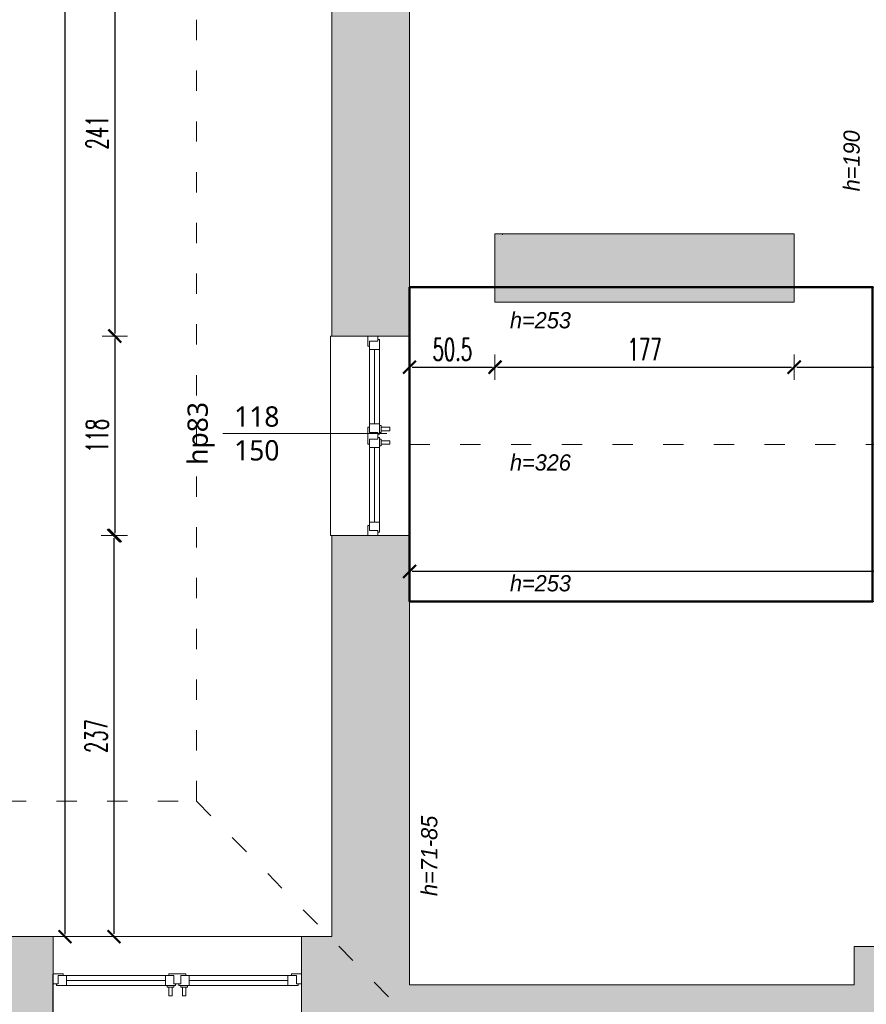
# Model space of a CAD drawing. Header units: millimetres. Extents: x -221 to 149158, y -114258 to 0.
# Tile 195 of 219: x 112839 to 113340, y -53012 to -52430. Entities that reach past the tile are written whole.
import ezdxf
from ezdxf.enums import TextEntityAlignment as Align

# ---------------------------------------------------------------- set-up
doc = ezdxf.new("R2010")
doc.units = ezdxf.units.MM
doc.linetypes.add('ACAD_ISO03W100', pattern=[30, 12, -18])
doc.layers.get('0').update_dxf_attribs({"lineweight": 0})
doc.layers.add('A-przekrycieram.ART', color=7, linetype='Continuous', lineweight=0, true_color=0xffffff)
for name, color, linetype, lineweight in [('opis..KF', 250, 'Continuous', 15), ('powierzchnie', 21, 'Continuous', 50), ('stolarka_arch', 250, 'Continuous', 5), ('wymiar..KF', 12, 'Continuous', 5), ('wypełnienie istn..KF', 250, 'Continuous', 0), ('ściany ist..KF', 61, 'Continuous', 5)]:
    doc.layers.add(name, color=color, linetype=linetype, lineweight=lineweight)
doc.styles.add('ARCH', font='segoeuil.ttf')
doc.styles.add('DIM', font='simplex.shx', dxfattribs={"width": 0.6})
doc.dimstyles.new('100-STD', dxfattribs={"dimscale": 10, "dimtxt": 1.3, "dimasz": 0.15, "dimexe": 5, "dimexo": 10, "dimgap": 0.4, "dimtad": 1, "dimdec": 1, "dimrnd": 0.5, "dimdsep": 46, "dimtxsty": 'DIM', "dimblk": 'KR21', "dimcen": 1, "dimdle": 10, "dimse1": 1, "dimse2": 1, "dimclrd": 256, "dimclre": 256, "dimclrt": 256, "dimadec": 0, "dimazin": 0, "dimtfac": 1, "dimtdec": 1, "dimtmove": 2, "dimatfit": 3, "dimldrblk": 'KR21', "dimfxl": 1, "dimtvp": 5.6, "dimtolj": 1, "dimtzin": 2, "dimarcsym": 0})

# ---------------------------------------------------------------- blocks, each defined once
blk = doc.blocks.new('*U622')
at = {"layer": 'stolarka_arch', "lineweight": 0}
blk.add_lwpolyline([(0, 0), (118, 0), (118, -46.77), (0, -46.77)], close=True, dxfattribs=at)
at = {"layer": 'stolarka_arch'}
for points in [[(0, -22), (6, -22), (6, -23), (3, -23), (3, -28), (0, -28)], [(3, -23), (8, -23), (8, -29), (2, -29), (2, -28), (3, -28)], [(8, -26), (52, -26), (52, -23), (8, -23)], [(57, -23), (52, -23), (52, -29), (58, -29), (58, -28), (57, -28)], [(54, -22), (64, -22), (64, -23), (61, -23), (61, -28), (57, -28), (57, -23), (54, -23)], [(61, -23), (66, -23), (66, -29), (60, -29), (60, -28), (61, -28)], [(110, -26), (66, -26), (66, -23), (110, -23)], [(115, -23), (110, -23), (110, -29), (116, -29), (116, -28), (115, -28)], [(118, -22), (112, -22), (112, -23), (115, -23), (115, -28), (118, -28)], [(8, -26), (52, -26), (52, -29), (8, -29)], [(57, -30), (53, -30), (53, -29), (57, -29)], [(65, -30), (61, -30), (61, -29), (65, -29)], [(110, -26), (66, -26), (66, -29), (110, -29)], [(56, -35), (54, -35), (54, -30), (56, -30)], [(64, -35), (62, -35), (62, -30), (64, -30)]]:
    blk.add_lwpolyline(points, close=True, dxfattribs=at)
blk = doc.blocks.new('*U617')
at = {"layer": 'opis..KF'}
blk.add_line((-20, 0), (77, 0), dxfattribs=at)
at = {"layer": 'opis..KF', "style": 'ARCH', "flags": 12}
for tag, p in [('150', (0, 10)), ('120', (0, -10))]:
    blk.add_attdef(tag, text='', height=12, dxfattribs=at).set_placement(p, align=Align.MIDDLE_CENTER)
blk.add_attdef('hp', text='', height=12, rotation=90, dxfattribs=at).set_placement((-35, 0), align=Align.MIDDLE_CENTER)
blk = doc.blocks.new('*U653')
at = {"layer": 'stolarka_arch', "lineweight": 0}
blk.add_lwpolyline([(0, 0), (147, 0), (147, -46), (0, -46)], close=True, dxfattribs=at)
at = {"layer": 'stolarka_arch'}
for points in [[(0, -22), (6, -22), (6, -23), (3, -23), (3, -28), (0, -28)], [(3, -23), (8, -23), (8, -29), (2, -29), (2, -28), (3, -28)], [(8, -26), (66.5, -26), (66.5, -23), (8, -23)], [(71.5, -23), (66.5, -23), (66.5, -29), (72.5, -29), (72.5, -28), (71.5, -28)], [(68.5, -22), (78.5, -22), (78.5, -23), (75.5, -23), (75.5, -28), (71.5, -28), (71.5, -23), (68.5, -23)], [(75.5, -23), (80.5, -23), (80.5, -29), (74.5, -29), (74.5, -28), (75.5, -28)], [(139, -26), (80.5, -26), (80.5, -23), (139, -23)], [(144, -23), (139, -23), (139, -29), (145, -29), (145, -28), (144, -28)], [(147, -22), (141, -22), (141, -23), (144, -23), (144, -28), (147, -28)], [(8, -26), (66.5, -26), (66.5, -29), (8, -29)], [(71.5, -30), (67.5, -30), (67.5, -29), (71.5, -29)], [(79.5, -30), (75.5, -30), (75.5, -29), (79.5, -29)], [(139, -26), (80.5, -26), (80.5, -29), (139, -29)], [(70.5, -35), (68.5, -35), (68.5, -30), (70.5, -30)], [(78.5, -35), (76.5, -35), (76.5, -30), (78.5, -30)]]:
    blk.add_lwpolyline(points, close=True, dxfattribs=at)
blk = doc.blocks.new('KR21')
at = {"ltscale": 100}
blk.add_line((0, -5), (0, 5), dxfattribs=at)
at = {"ltscale": 100, "const_width": 0.84}
blk.add_lwpolyline([(-2.5, -2.5), (2.58, 2.58)], dxfattribs=at)
blk = doc.blocks.new('*D728')
at = {"layer": 'Defpoints', "color": 0, "linetype": 'ByBlock', "transparency": 16777216}
for p in [(113120.71, -52597.29), (113070.21, -52617.21), (113120.71, -52635.65)]:
    blk.add_point(p, dxfattribs=at)
at = {"layer": 'wymiar..KF', "linetype": 'Continuous', "lineweight": -2, "transparency": 16777216}
blk.add_line((113071.71, -52635.65), (113119.21, -52635.65), dxfattribs=at)
at = {"layer": 'wymiar..KF', "linetype": 'ByBlock', "lineweight": -2, "transparency": 16777216, "xscale": 1.5, "yscale": 1.5, "zscale": 1.5, "rotation": 180}
blk.add_blockref('KR21', (113070.21, -52635.65), dxfattribs=at)
at = {"layer": 'wymiar..KF', "linetype": 'ByBlock', "lineweight": -2, "transparency": 16777216, "xscale": 1.5, "yscale": 1.5, "zscale": 1.5}
blk.add_blockref('KR21', (113120.71, -52635.65), dxfattribs=at)
at = {"layer": 'wymiar..KF', "linetype": 'ByBlock', "transparency": 16777216, "insert": (113095.46, -52625.15), "char_height": 13, "attachment_point": 5, "style": 'DIM'}
blk.add_mtext('\\A1;50.5', dxfattribs=at)
blk = doc.blocks.new('*D729')
at = {"layer": 'Defpoints', "color": 0, "linetype": 'ByBlock', "transparency": 16777216}
for p in [(113120.71, -52597.29), (113297.71, -52597.29), (113297.71, -52635.65)]:
    blk.add_point(p, dxfattribs=at)
at = {"layer": 'wymiar..KF', "linetype": 'Continuous', "lineweight": -2, "transparency": 16777216}
blk.add_line((113122.21, -52635.65), (113296.21, -52635.65), dxfattribs=at)
at = {"layer": 'wymiar..KF', "linetype": 'ByBlock', "lineweight": -2, "transparency": 16777216, "xscale": 1.5, "yscale": 1.5, "zscale": 1.5, "rotation": 180}
blk.add_blockref('KR21', (113120.71, -52635.65), dxfattribs=at)
at = {"layer": 'wymiar..KF', "linetype": 'ByBlock', "lineweight": -2, "transparency": 16777216, "xscale": 1.5, "yscale": 1.5, "zscale": 1.5}
blk.add_blockref('KR21', (113297.71, -52635.65), dxfattribs=at)
at = {"layer": 'wymiar..KF', "linetype": 'ByBlock', "transparency": 16777216, "insert": (113209.21, -52625.15), "char_height": 13, "attachment_point": 5, "style": 'DIM'}
blk.add_mtext('\\A1;177', dxfattribs=at)
blk = doc.blocks.new('*D730')
at = {"layer": 'Defpoints', "color": 0, "linetype": 'ByBlock', "transparency": 16777216}
for p in [(113297.71, -52597.29), (113464.71, -52597.29), (113464.71, -52635.65)]:
    blk.add_point(p, dxfattribs=at)
at = {"layer": 'wymiar..KF', "linetype": 'Continuous', "lineweight": -2, "transparency": 16777216}
blk.add_line((113299.21, -52635.65), (113463.21, -52635.65), dxfattribs=at)
at = {"layer": 'wymiar..KF', "linetype": 'ByBlock', "lineweight": -2, "transparency": 16777216, "xscale": 1.5, "yscale": 1.5, "zscale": 1.5, "rotation": 180}
blk.add_blockref('KR21', (113297.71, -52635.65), dxfattribs=at)
at = {"layer": 'wymiar..KF', "linetype": 'ByBlock', "lineweight": -2, "transparency": 16777216, "xscale": 1.5, "yscale": 1.5, "zscale": 1.5}
blk.add_blockref('KR21', (113464.71, -52635.65), dxfattribs=at)
at = {"layer": 'wymiar..KF', "linetype": 'ByBlock', "transparency": 16777216, "insert": (113381.21, -52625.15), "char_height": 13, "attachment_point": 5, "style": 'DIM'}
blk.add_mtext('\\A1;167', dxfattribs=at)
blk = doc.blocks.new('*D733')
at = {"layer": 'Defpoints', "color": 0, "linetype": 'ByBlock', "transparency": 16777216}
for p in [(114176.21, -52756.32), (113070.21, -52868), (114176.21, -52868)]:
    blk.add_point(p, dxfattribs=at)
at = {"layer": 'wymiar..KF', "linetype": 'Continuous', "lineweight": -2, "transparency": 16777216}
blk.add_line((113071.71, -52756.32), (114174.71, -52756.32), dxfattribs=at)
at = {"layer": 'wymiar..KF', "linetype": 'ByBlock', "lineweight": -2, "transparency": 16777216, "xscale": 1.5, "yscale": 1.5, "zscale": 1.5, "rotation": 180}
blk.add_blockref('KR21', (113070.21, -52756.32), dxfattribs=at)
at = {"layer": 'wymiar..KF', "linetype": 'ByBlock', "lineweight": -2, "transparency": 16777216, "xscale": 1.5, "yscale": 1.5, "zscale": 1.5}
blk.add_blockref('KR21', (114176.21, -52756.32), dxfattribs=at)
at = {"layer": 'wymiar..KF', "linetype": 'ByBlock', "transparency": 16777216, "insert": (113623.21, -52745.82), "char_height": 13, "attachment_point": 5, "style": 'DIM'}
blk.add_mtext('\\A1;1106', dxfattribs=at)
blk = doc.blocks.new('*D843')
at = {"layer": 'Defpoints', "color": 0, "linetype": 'ByBlock', "transparency": 16777216}
for p in [(113024.21, -52376.44), (112895.8, -52617.21), (113024.21, -52617.21)]:
    blk.add_point(p, dxfattribs=at)
at = {"layer": 'wymiar..KF', "linetype": 'Continuous', "lineweight": -2, "transparency": 16777216}
blk.add_line((112895.8, -52377.94), (112895.8, -52615.71), dxfattribs=at)
at = {"layer": 'wymiar..KF', "linetype": 'ByBlock', "lineweight": -2, "transparency": 16777216, "xscale": 1.5, "yscale": 1.5, "zscale": 1.5}
for p, rotation in [((112895.8, -52376.44), 90), ((112895.8, -52617.21), 270)]:
    blk.add_blockref('KR21', p, dxfattribs=dict(at, rotation=rotation))
at = {"layer": 'wymiar..KF', "linetype": 'ByBlock', "transparency": 16777216, "insert": (112885.3, -52496.83), "char_height": 13, "attachment_point": 5, "rotation": 90, "style": 'DIM'}
blk.add_mtext('\\A1;241', dxfattribs=at)
blk = doc.blocks.new('*D844')
at = {"layer": 'Defpoints', "color": 0, "linetype": 'ByBlock', "transparency": 16777216}
for p in [(113024.21, -52617.21), (112895.8, -52735.21), (113024.21, -52735.21)]:
    blk.add_point(p, dxfattribs=at)
at = {"layer": 'wymiar..KF', "linetype": 'Continuous', "lineweight": -2, "transparency": 16777216}
blk.add_line((112895.8, -52618.71), (112895.8, -52733.71), dxfattribs=at)
at = {"layer": 'wymiar..KF', "linetype": 'ByBlock', "lineweight": -2, "transparency": 16777216, "xscale": 1.5, "yscale": 1.5, "zscale": 1.5}
for p, rotation in [((112895.8, -52617.21), 90), ((112895.8, -52735.21), 270)]:
    blk.add_blockref('KR21', p, dxfattribs=dict(at, rotation=rotation))
at = {"layer": 'wymiar..KF', "linetype": 'ByBlock', "transparency": 16777216, "insert": (112885.3, -52676.21), "char_height": 13, "attachment_point": 5, "rotation": 90, "style": 'DIM'}
blk.add_mtext('\\A1;118', dxfattribs=at)
blk = doc.blocks.new('*D845')
at = {"layer": 'Defpoints', "color": 0, "linetype": 'ByBlock', "transparency": 16777216}
for p in [(113024.21, -52735.21), (112895.24, -52972.29), (113022.75, -52972.29)]:
    blk.add_point(p, dxfattribs=at)
at = {"layer": 'wymiar..KF', "linetype": 'Continuous', "lineweight": -2, "transparency": 16777216}
blk.add_line((112895.24, -52736.71), (112895.24, -52970.79), dxfattribs=at)
at = {"layer": 'wymiar..KF', "linetype": 'ByBlock', "lineweight": -2, "transparency": 16777216, "xscale": 1.5, "yscale": 1.5, "zscale": 1.5}
for p, rotation in [((112895.24, -52735.21), 90), ((112895.24, -52972.29), 270)]:
    blk.add_blockref('KR21', p, dxfattribs=dict(at, rotation=rotation))
at = {"layer": 'wymiar..KF', "linetype": 'ByBlock', "transparency": 16777216, "insert": (112884.74, -52853.75), "char_height": 13, "attachment_point": 5, "rotation": 90, "style": 'DIM'}
blk.add_mtext('\\A1;237', dxfattribs=at)
blk = doc.blocks.new('*D846')
at = {"layer": 'Defpoints', "color": 0, "linetype": 'ByBlock', "transparency": 16777216}
for p in [(112895.74, -51363.23), (112866.29, -52972.35), (112895.86, -52972.35)]:
    blk.add_point(p, dxfattribs=at)
at = {"layer": 'wymiar..KF', "linetype": 'Continuous', "lineweight": -2, "transparency": 16777216}
blk.add_line((112866.29, -51364.73), (112866.29, -52970.85), dxfattribs=at)
at = {"layer": 'wymiar..KF', "linetype": 'ByBlock', "lineweight": -2, "transparency": 16777216, "xscale": 1.5, "yscale": 1.5, "zscale": 1.5}
for p, rotation in [((112866.29, -51363.23), 90), ((112866.29, -52972.35), 270)]:
    blk.add_blockref('KR21', p, dxfattribs=dict(at, rotation=rotation))
at = {"layer": 'wymiar..KF', "linetype": 'ByBlock', "transparency": 16777216, "insert": (112855.79, -52167.79), "char_height": 13, "attachment_point": 5, "rotation": 90, "style": 'DIM'}
blk.add_mtext('\\A1;1609', dxfattribs=at)
blk = doc.blocks.new('*U1674')
at = {"layer": 'A-przekrycieram.ART'}
h = blk.add_hatch(color=256, dxfattribs=at)
h.dxf.hatch_style = 1
h.paths.add_polyline_path([(0, 4200), (5940, 4200), (5940, 0), (0, 0)])
h.paths.add_polyline_path([(200, 4100), (5840, 4100), (5840, 100), (200, 100)], flags=16)

msp = doc.modelspace()

# ---------------------------------------------------------------- hatches: boundary and pattern name
at = {"layer": 'wypełnienie istn..KF', "true_color": 0xc8c8c8}
h = msp.add_hatch(color=9, dxfattribs=at)
h.dxf.hatch_style = 1
h.paths.add_polyline_path([(108621.32, -54556.29), (108621.32, -54169.29), (108699.61, -54169.29), (108699.61, -54010.29), (108653.61, -54010.29), (108653.61, -54123.29), (108575.32, -54123.29), (108575.32, -54575.38), (108797.88, -54797.35), (109687.5, -54797.35), (109687.5, -54751.3), (108816.9, -54751.35)])
h.paths.add_polyline_path([(108699.61, -53600.29), (108621.32, -53600.29), (108621.32, -53431.29), (108575.32, -53431.29), (108575.32, -53646.29), (108653.61, -53646.29), (108653.61, -53760.29), (108699.61, -53760.29)])
h.paths.add_polyline_path([(108621.32, -53093.29), (108575.32, -53093.29), (108575.32, -53259.29), (108621.32, -53259.29)])
h.paths.add_polyline_path([(108621.32, -51409.29), (108971.72, -51409.29), (108971.72, -51363.29), (108575.32, -51363.29), (108575.32, -52921.29), (108621.32, -52921.29)])
h.paths.add_polyline_path([(109601.32, -51363.29), (109222.72, -51363.29), (109222.72, -51409.29), (109555.27, -51409.29), (109555.27, -52073.53), (109601.32, -52073.53)])
h.paths.add_polyline_path([(109601.32, -52245.53), (109555.32, -52245.53), (109555.32, -52435.53), (109601.32, -52435.53)])
h.paths.add_polyline_path([(109601.32, -52607.53), (109555.32, -52607.53), (109555.32, -52988.29), (109027.27, -52988.29), (109027.27, -53028.29), (109069.27, -53028.29), (109069.27, -53609.29), (109611.17, -53609.29), (109611.17, -53594.29), (109099.17, -53594.29), (109099.17, -53018.29), (109767.17, -53018.29), (109767.17, -53594.29), (109700.17, -53594.29), (109700.17, -53609.29), (109797.17, -53609.29), (109797.17, -53018.29), (109947.49, -53018.29), (109947.49, -52972.29), (109601.32, -52972.29)])
h.paths.add_polyline_path([(110317.49, -52972.29), (110065.49, -52972.29), (110065.49, -53018.29), (110317.49, -53018.29)])
h.paths.add_polyline_path([(110677.49, -52972.29), (110435.49, -52972.29), (110435.49, -53018.29), (110677.49, -53018.29)])
h.paths.add_polyline_path([(111422.74, -52972.29), (110795.49, -52972.29), (110795.49, -53018.29), (111156.67, -53018.29), (111156.67, -53706.3), (111191.67, -53706.3), (111191.67, -53619.29), (111700.84, -53619.29), (111700.84, -53572.29), (111191.67, -53572.29), (111190.67, -53018.29), (111422.74, -53018.29)])
h.paths.add_polyline_path([(111692.74, -52972.29), (111540.74, -52972.29), (111540.74, -53018.29), (111692.74, -53018.29)], flags=17)
h.paths.add_polyline_path([(111962.74, -52972.29), (111810.74, -52972.29), (111810.74, -53018.29), (111962.74, -53018.29)])
h.paths.add_polyline_path([(112232.74, -52972.29), (112080.74, -52972.29), (112080.74, -53018.29), (112232.74, -53018.29)], flags=17)
h.paths.add_polyline_path([(112592.74, -52972.29), (112350.74, -52972.29), (112350.74, -53018.29), (112534.67, -53018.29), (112534.67, -53572.29), (111790.84, -53572.29), (111790.84, -53619.29), (112582.05, -53619.29), (112582.05, -53572.29), (112564.67, -53572.29), (112564.67, -53018.29), (112592.74, -53018.29)])
h.paths.add_polyline_path([(112859.25, -52972.29), (112710.74, -52972.29), (112710.74, -53018.29), (112812.67, -53018.29), (112812.67, -53572.29), (112682.01, -53572.29), (112682.01, -53619.29), (112859.21, -53619.29), (112859.29, -53018.29), (112859.21, -53016.51)])
h.paths.add_polyline_path([(113070.21, -52735.21), (113024.21, -52735.21), (113024.21, -52972.29), (113006.25, -52972.29), (113006.25, -53018.29), (113357.89, -53018.29), (113514.25, -53018.29), (113514.25, -53572.29), (113154.25, -53572.29), (113154.25, -53604.29), (113047.25, -53604.29), (113047.25, -53619.29), (113514.25, -53619.29), (113532.49, -53619.29), (113739.21, -53619.29), (113739.21, -53573.29), (113547.21, -53573.29), (113547.21, -53018.29), (113573.21, -53018.29), (113573.21, -52978.29), (113505.87, -52978.29), (113333.21, -52978.29), (113333.21, -53000.79), (113070.21, -53000.79)])
h.paths.add_polyline_path([(110037.5, -54751.35), (109805.5, -54751.35), (109805.5, -54797.35), (110037.5, -54797.35)])
h.paths.add_polyline_path([(110407.49, -54751.35), (110155.5, -54751.35), (110155.5, -54797.35), (110407.49, -54797.35)])
h.paths.add_polyline_path([(110767.49, -54751.86), (110615.67, -54751.3), (110615.67, -53908.3), (111209.21, -53908.3), (111209.17, -53893.3), (111186.67, -53893.3), (111186.67, -53806.3), (111156.67, -53806.3), (111156.67, -53878.3), (110585.67, -53878.3), (110585.67, -54751.3), (110525.49, -54751.3), (110525.49, -54798.07), (110767.49, -54797.86)])
h.paths.add_polyline_path([(111152.74, -54751.24), (110885.49, -54751.3), (110885.49, -54798.07), (111152.74, -54798.01)], flags=17)
h.paths.add_polyline_path([(111448.24, -54751.35), (111402.24, -54751.3), (111402.25, -53908.3), (112060.16, -53908.3), (112060.16, -53893.3), (111319.17, -53893.29), (111319.21, -53908.3), (111372.24, -53908.3), (111372.24, -54751.24), (111270.74, -54751.24), (111270.74, -54797.24), (111402.24, -54797.24), (111402.24, -54924.3), (111730.12, -54924.3), (111730.12, -54878.3), (111448.24, -54878.3)])
h.paths.add_polyline_path([(112281.24, -54804.3), (112412.74, -54804.3), (112412.74, -54758.3), (112311.35, -54758.3), (112311.63, -53908.24), (112476.21, -53908.29), (112476.21, -53893.3), (112150.16, -53893.3), (112150.16, -53908.19), (112281.24, -53907.94), (112281.24, -54758.24), (112235.24, -54758.3), (112235.24, -54878.3), (111981.12, -54877.52), (111981.12, -54924.3), (112281.24, -54924.3)])
h.paths.add_polyline_path([(112772.74, -54758.3), (112530.74, -54758.3), (112530.74, -54804.3), (112772.74, -54804.3)])
h.paths.add_polyline_path([(113107.72, -54758.3), (112890.74, -54758.3), (112890.74, -54804.3), (113107.72, -54804.3)], flags=17)
h.paths.add_polyline_path([(113502.69, -54758.3), (113376.35, -54758.3), (113376.35, -53908.3), (113475.67, -53908.3), (113475.67, -53893.29), (112566.21, -53893.29), (112566.21, -53908.3), (113346.35, -53908.3), (113346.35, -54758.3), (113225.72, -54758.3), (113225.72, -54804.3), (113502.69, -54804.3)])
h.paths.add_polyline_path([(113866.39, -54758.3), (113620.69, -54758.3), (113620.69, -54804.3), (113866.39, -54804.3)], flags=17)
h.paths.add_polyline_path([(115042.21, -54582.38), (115042.21, -54126.29), (114952.21, -54126.29), (114952.21, -54017.3), (114906.21, -54017.3), (114906.21, -54172.29), (114999.01, -54172.29), (114998.76, -54565.78), (114811.39, -54758.3), (114454.39, -54758.3), (114454.39, -54101.32), (114448.71, -54097.29), (114389.96, -54055.65), (114389.96, -54059.54), (114375.96, -54059.54), (114375.96, -54045.72), (114201.96, -53922.37), (114201.96, -53926.27), (114187.96, -53926.27), (114187.96, -53912.45), (114117.21, -53862.29), (113952.21, -53862.29), (113952.21, -53573.29), (113831.21, -53573.29), (113831.21, -53619.29), (113906.21, -53619.29), (113906.21, -53893.29), (113565.67, -53893.29), (113565.67, -53908.3), (114130.16, -53908.3), (114424.35, -54116.85), (114424.35, -54246.22), (114424.35, -54758.3), (113984.39, -54758.3), (113984.39, -54804.3), (114819.71, -54804.3)])
h.paths.add_polyline_path([(115040.21, -52987.29), (114828.21, -52987.29), (114828.21, -52730.03), (114782.21, -52730.03), (114782.21, -53033.29), (114994.21, -53033.29), (114994.21, -53609.29), (114906.21, -53609.29), (114906.21, -53766.29), (114952.21, -53766.29), (114952.21, -53655.29), (115040.21, -53655.29)])
h.paths.add_polyline_path([(114828.21, -52374.86), (114782.21, -52374.86), (114782.21, -52612.03), (114828.21, -52612.03)])
h.paths.add_polyline_path([(114828.21, -52001.59), (114782.21, -52001.59), (114782.21, -52256.86), (114828.21, -52256.86)])
h.paths.add_polyline_path([(114828.21, -51646.09), (114782.21, -51646.09), (114782.21, -51883.59), (114828.21, -51883.59)])
h.paths.add_polyline_path([(114828.21, -51363.29), (114051.21, -51363.29), (114051.21, -51409.29), (114418.71, -51409.29), (114418.71, -51436.29), (114626.21, -51436.29), (114626.21, -51409.29), (114782.21, -51409.29), (114782.21, -51528.09), (114828.21, -51528.09)])
h.paths.add_polyline_path([(113801.21, -51363.29), (113024.21, -51363.29), (113024.21, -51891.89), (113070.21, -51891.89), (113070.21, -51409.29), (113801.21, -51409.29)])
h.paths.add_polyline_path([(113070.21, -52009.89), (113024.21, -52009.89), (113024.21, -52258.44), (113070.21, -52258.44)])
h.paths.add_polyline_path([(113070.21, -52376.44), (113024.21, -52376.44), (113024.21, -52617.21), (113070.21, -52617.21)])
h = msp.add_hatch(color=9, dxfattribs=at)
h.dxf.hatch_style = 1
h.paths.add_polyline_path([(109348.87, -51958.27), (109145.87, -51958.27), (109145.87, -52014.27), (109348.87, -52014.27)])
h.paths.add_polyline_path([(108725.32, -51959.29), (108621.32, -51959.29), (108621.32, -52000.29), (108725.32, -52000.29)])
h.paths.add_polyline_path([(108998.17, -52398.53), (108957.17, -52398.53), (108957.17, -52551.55), (108998.17, -52551.55)])
h.paths.add_polyline_path([(108998.17, -52655.53), (108957.17, -52655.55), (108957.17, -52723.55), (108998.17, -52723.55)])
h.paths.add_polyline_path([(108863.32, -54276.32), (108751.32, -54276.32), (108751.32, -54317.32), (108863.32, -54317.32)])
h.paths.add_polyline_path([(109637.67, -54179.3), (109597.17, -54179.3), (109597.17, -54323.3), (109637.67, -54323.3)])
h.paths.add_polyline_path([(110336.67, -54138.8), (110193.67, -54138.8), (110193.67, -54179.3), (110336.67, -54179.3)])
h.paths.add_polyline_path([(110350.67, -54276.3), (110310.17, -54276.3), (110310.17, -54453.3), (110350.67, -54453.3)])
h.paths.add_polyline_path([(110887.67, -53328.29), (110845.17, -53328.29), (110845.17, -53570.29), (110887.67, -53570.29)])
h.paths.add_polyline_path([(114746.21, -54131.79), (114635.21, -54131.79), (114635.21, -54172.29), (114746.21, -54172.29)])
h.paths.add_polyline_path([(113640.71, -52556.79), (113464.71, -52556.79), (113464.71, -52597.29), (113640.71, -52597.29)])
h.paths.add_polyline_path([(113297.71, -52556.79), (113120.71, -52556.79), (113120.71, -52597.29), (113297.71, -52597.29)])
h.paths.add_polyline_path([(114216.71, -52804.79), (114176.21, -52804.79), (114176.21, -53010.79), (114216.71, -53010.79)])
h.paths.add_polyline_path([(114347.71, -52201.29), (114202.71, -52201.29), (114202.71, -52242.79), (114347.71, -52242.79)])
h.paths.add_polyline_path([(113706.21, -51997.29), (113666.21, -51997.29), (113666.21, -52142.29), (113706.21, -52142.29)])
h.paths.add_polyline_path([(113633.21, -51609.29), (113556.21, -51609.29), (113556.21, -51649.79), (113633.21, -51649.79)])
h.paths.add_polyline_path([(113449.21, -51609.29), (113337.21, -51609.29), (113337.21, -51649.79), (113449.21, -51649.79)])
at = {"layer": 'wypełnienie istn..KF', "linetype": 'ByBlock', "true_color": 0xc7c8ca}
h = msp.add_hatch(color=9, dxfattribs=at)
h.dxf.hatch_style = 1
h.paths.add_polyline_path([(113464.71, -52597.29), (113640.71, -52597.29), (113640.71, -52556.79), (113464.71, -52556.79)])
h.paths.add_polyline_path([(113120.71, -52597.29), (113297.71, -52597.29), (113297.71, -52556.79), (113120.71, -52556.79)])

# ---------------------------------------------------------------- linework, layer by layer
at = {"linetype": 'ACAD_ISO03W100'}
for p, q in [((113468.22, -52588.29), (113070.21, -52588.29)), ((113070.21, -52681.29), (113595.21, -52681.29)), ((113468.22, -52774.29), (113070.21, -52774.29)), ((112944.21, -52892.29), (113924.96, -53891.29))]:
    msp.add_line(p, q, dxfattribs=at)
for points in [[(110356.74, -54877.28), (108727.75, -54877.35), (108495.32, -54627.08), (108495.32, -54093.29), (108575.32, -54093.29), (108575.32, -53676.29), (108495.32, -53676.29), (108495.32, -51283.29), (109681.32, -51283.29), (109681.32, -52892.29), (112944.21, -52892.29), (112944.21, -51283.29)], [(109681.32, -51283.29), (109681.32, -52892.29), (112944.21, -52892.29), (112944.21, -51363.29)]]:
    msp.add_lwpolyline(points, dxfattribs=at)
at = {"linetype": 'ByBlock'}
msp.add_lwpolyline([(113120.71, -52597.29), (113297.71, -52597.29), (113297.71, -52556.79), (113120.71, -52556.79)], close=True, dxfattribs=at)
at = {"layer": 'powierzchnie', "linetype": 'ByBlock'}
msp.add_lwpolyline([(113070.21, -52588.29), (113344.1, -52588.29), (113344.1, -52774.29), (113070.21, -52774.29), (113070.21, -52588.29)], dxfattribs=at)
at = {"layer": 'ściany ist..KF', "linetype": 'ByBlock'}
for p, q in [((113070.21, -52415.29), (113070.21, -52597.29)), ((113120.71, -52596.79), (113120.71, -52556.79)), ((113120.71, -52556.79), (113297.71, -52556.79)), ((113125.21, -52557.29), (113125.21, -52556.79)), ((113297.71, -52556.79), (113297.71, -52597.29)), ((113297.71, -52597.29), (113120.71, -52597.29))]:
    msp.add_line(p, q, dxfattribs=at)
msp.add_lwpolyline([(113024.21, -52617.21), (113070.21, -52617.21), (113070.21, -52376.44), (113024.21, -52376.44)], close=True, dxfattribs=at)
for points in [[(113357.89, -53018.29), (113006.25, -53018.29), (113006.25, -52972.29), (113024.21, -52972.29), (113024.21, -52735.21), (113070.21, -52735.21), (113070.21, -53000.79), (113333.21, -53000.79), (113333.21, -52978.29), (113505.87, -52978.29)], [(112710.74, -53018.29), (112710.74, -52972.29), (112859.25, -52972.29), (112859.21, -53016.51), (112859.29, -53018.29), (112859.21, -53619.29), (112682.01, -53619.29), (112682.01, -53572.29), (112812.67, -53572.29), (112812.67, -53018.29), (112710.74, -53018.29)]]:
    msp.add_lwpolyline(points, dxfattribs=at)

# ---------------------------------------------------------------- block references
at = {"xscale": 2, "yscale": 2, "zscale": 2}
msp.add_blockref('*U1674', (106304.86, -56225.76), dxfattribs=at)
ref = msp.add_blockref('*U617', (112979.79, -52674.81))
ref.add_attrib('150', '118', dxfattribs={"layer": 'opis..KF', "height": 12, "style": 'ARCH'}).set_placement((112979.79, -52664.81), align=Align.MIDDLE_CENTER)
ref.add_attrib('120', '150', dxfattribs={"layer": 'opis..KF', "height": 12, "style": 'ARCH'}).set_placement((112979.79, -52684.81), align=Align.MIDDLE_CENTER)
ref.add_attrib('hp', 'hp83', dxfattribs={"layer": 'opis..KF', "height": 12, "rotation": 90, "style": 'ARCH'}).set_placement((112944.79, -52674.81), align=Align.MIDDLE_CENTER)
at = {"layer": 'stolarka_arch', "xscale": -1, "rotation": 90}
msp.add_blockref('*U622', (113023.44, -52617.21), dxfattribs=at)
at = {"layer": 'stolarka_arch', "xscale": -1}
msp.add_blockref('*U653', (113006.25, -52972.29), dxfattribs=at)

# ---------------------------------------------------------------- texts
at = {"layer": 'opis..KF', "char_height": 9.6, "attachment_point": 5, "rotation": 90, "style": 'ARCH'}
for s, insert in [('{\\fCentury Gothic|b0|i1|c238|p34;h=190}', (113331.76, -52513.64)), ('{\\fCentury Gothic|b0|i1|c238|p34;h=71-85}', (113081.87, -52924.64))]:
    msp.add_mtext_dynamic_manual_height_columns(s, width=156.7001, gutter_width=70, heights=[0], dxfattribs=dict(at, insert=insert))
at = {"layer": 'opis..KF', "char_height": 9.6, "attachment_point": 5, "style": 'ARCH'}
for s, insert in [('{\\fCentury Gothic|b0|i1|c238|p34;h=253}', (113147.61, -52607.95)), ('{\\fCentury Gothic|b0|i1|c238|p34;h=326}', (113147.61, -52692.05)), ('{\\fCentury Gothic|b0|i1|c238|p34;h=253}', (113147.61, -52763.48))]:
    msp.add_mtext_dynamic_manual_height_columns(s, width=156.7001, gutter_width=70, heights=[0], dxfattribs=dict(at, insert=insert))

# ---------------------------------------------------------------- dimensions: what is measured, and where the dimension line sits
at = {"layer": 'wymiar..KF', "linetype": 'ByBlock'}
for base, p1, p2, picture, middle in [((112866.29, -52972.35), (112895.74, -51363.23), (112895.86, -52972.35), '*D846', (112855.79, -52167.79)), ((112895.8, -52617.21), (113024.21, -52376.44), (113024.21, -52617.21), '*D843', (112885.3, -52496.83)), ((112895.8, -52735.21), (113024.21, -52617.21), (113024.21, -52735.21), '*D844', (112885.3, -52676.21)), ((112895.24, -52972.29), (113024.21, -52735.21), (113022.75, -52972.29), '*D845', (112884.74, -52853.75))]:
    dim = msp.add_linear_dim(base=base, p1=p1, p2=p2, angle=90, dimstyle='100-STD', override={"dimfxl": 8, "dimfxlon": 1}, dxfattribs=at)
    dim.commit()
    dim.dimension.update_dxf_attribs({"geometry": picture, "text_midpoint": middle})
for base, p1, p2, picture, middle in [((113120.71, -52635.65), (113070.21, -52617.21), (113120.71, -52597.29), '*D728', (113095.46, -52625.15)), ((113297.71, -52635.65), (113120.71, -52597.29), (113297.71, -52597.29), '*D729', (113209.21, -52625.15)), ((113464.71, -52635.65), (113297.71, -52597.29), (113464.71, -52597.29), '*D730', (113381.21, -52625.15)), ((114176.21, -52756.32), (113070.21, -52868), (114176.21, -52868), '*D733', (113623.21, -52745.82))]:
    dim = msp.add_linear_dim(base=base, p1=p1, p2=p2, dimstyle='100-STD', override={"dimfxl": 8, "dimfxlon": 1}, dxfattribs=at)
    dim.commit()
    dim.dimension.update_dxf_attribs({"geometry": picture, "text_midpoint": middle})

doc.saveas('drawing.dxf')
